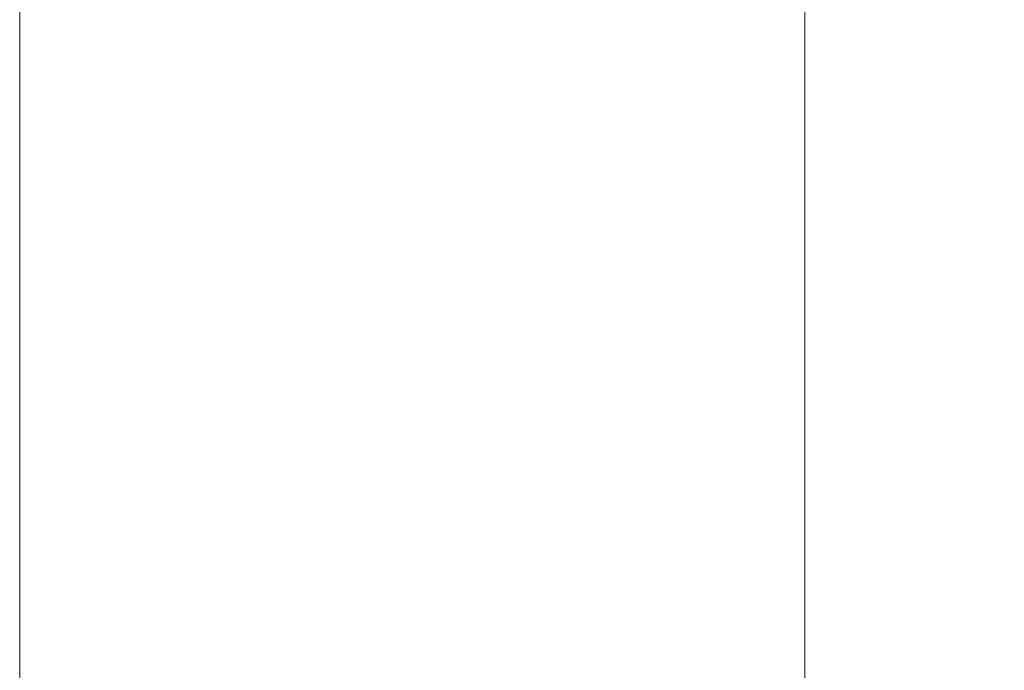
# Model space of a CAD drawing. Header units: millimetres. Extents: x 71658 to 298332, y -154437 to -30421.
# Tile 58 of 155: x 90930 to 91181, y -59256 to -59091. Entities that reach past the tile are written whole.
import ezdxf

# ---------------------------------------------------------------- set-up
doc = ezdxf.new("R2010")
doc.units = ezdxf.units.MM
doc.header["$LTSCALE"] = 500
doc.header["$MEASUREMENT"] = 0
doc.linetypes.add('Center', pattern=[48, 30, -6, 6, -6])
for name, color, linetype, lineweight in [('A-06-TELJED', 253, 'Center', 0), ('SA_Ripplagi', 45, 'Continuous', 9), ('SEINAD', 7, 'Continuous', 13)]:
    doc.layers.add(name, color=color, linetype=linetype, lineweight=lineweight)

# ---------------------------------------------------------------- blocks, each defined once
blk = doc.blocks.new('TELG')
at = {"layer": 'A-06-TELJED', "ltscale": 0.05}
blk.add_lwpolyline([(91130.06101707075, -62025.58268418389), (91130.06101707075, -43876.65873411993)], dxfattribs=at)

msp = doc.modelspace()

# ---------------------------------------------------------------- block references
at = {"layer": 'A-06-TELJED'}
msp.add_blockref('TELG', (0, 0), dxfattribs=at)

# ---------------------------------------------------------------- next in the draw order: linework, layer by layer
at = {"layer": 'SA_Ripplagi', "color": 18, "true_color": 0x000000}
msp.add_lwpolyline([(95030.28881686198, -60089.41361150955), (90930.28880027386, -60089.41361150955), (90930.28880027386, -58945.09204778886), (95030.28881686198, -58945.09204778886)], close=True, dxfattribs=at)
at = {"layer": 'SEINAD', "flags": 128}
msp.add_lwpolyline([(90930.28880027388, -60399.41361150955), (90930.28880027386, -58691.09207830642)], dxfattribs=at)

doc.saveas('drawing.dxf')
